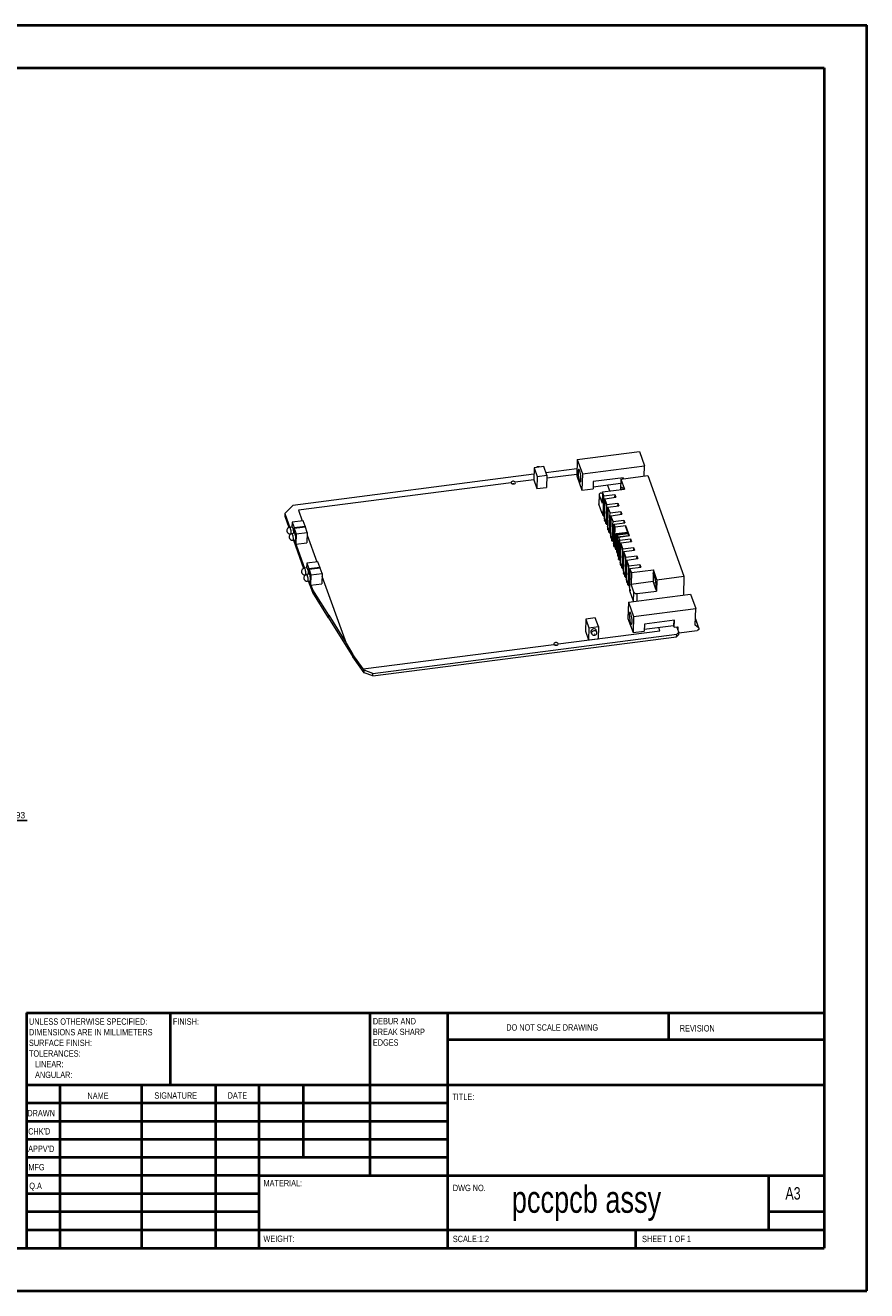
# Model space of a CAD drawing. Header units: millimetres. Extents: x -227 to 613, y -196 to 398.
# Tile 4 of 4: x 218 to 613, y -196 to 398. Entities that reach past the tile are written whole.
import ezdxf

# ---------------------------------------------------------------- set-up
doc = ezdxf.new("R2010")
doc.units = ezdxf.units.MM
doc.header["$PDSIZE"] = -1
doc.styles.add('SLDTEXTSTYLE0', font='TXT', dxfattribs={"width": 0.75})
doc.styles.add('SLDTEXTSTYLE1', font='TXT', dxfattribs={"width": 0.6875})
doc.dimstyles.new('ISO-25', dxfattribs={"dimtxt": 2.5, "dimasz": 2.5, "dimexe": 1.25, "dimexo": 0.625, "dimtad": 1, "dimtxsty": 'Standard', "dimcen": 2.5, "dimadec": 0, "dimazin": 0, "dimtfac": 1, "dimtmove": 0, "dimatfit": 3, "dimfxl": 1, "dimarcsym": 0})

# ---------------------------------------------------------------- blocks, each defined once
blk = doc.blocks.new('SW_NOTE_0')
at = {"color": 0, "linetype": 'Continuous', "lineweight": 0, "char_height": 1.5, "attachment_point": 1, "style": 'SLDTEXTSTYLE0'}
for s, insert in [('DEBUR AND ', (0, 1.93)), ('BREAK SHARP ', (0, -0.57)), ('EDGES', (0, -3.07))]:
    blk.add_mtext(s, dxfattribs=dict(at, insert=insert))
blk = doc.blocks.new('SW_NOTE_1')
at = {"color": 0, "linetype": 'Continuous', "lineweight": 0, "char_height": 1.5, "attachment_point": 1, "style": 'SLDTEXTSTYLE0'}
for s, insert in [('UNLESS OTHERWISE SPECIFIED:', (0, 1.93)), ('DIMENSIONS ARE IN MILLIMETERS', (0, -0.57)), ('TOLERANCES:', (0, -5.57)), ('SURFACE FINISH:', (0, -3.07)), ('   LINEAR:', (0, -8.07)), ('   ANGULAR:', (0, -10.57))]:
    blk.add_mtext(s, dxfattribs=dict(at, insert=insert))
blk = doc.blocks.new('*D75')
at = {"color": 0, "lineweight": -2, "transparency": 16777216}
for p, q in [((152.87, 28.93), (181.89, 28.93)), ((181.89, 28.93), (193.89, 25.11)), ((193.89, 25.11), (218.89, 25.11))]:
    blk.add_line(p, q, dxfattribs=at)
at = {"layer": 'Defpoints', "color": 0, "transparency": 16777216}
for p in [(151.87, 28.93), (205.89, 25.11), (0, 0)]:
    blk.add_point(p, dxfattribs=at)
at = {"color": 0, "transparency": 16777216, "insert": (212.89, 27.61), "char_height": 3, "attachment_point": 5}
blk.add_mtext('28.93', dxfattribs=at)

msp = doc.modelspace()

# ---------------------------------------------------------------- linework, layer by layer
at = {"color": 7, "linetype": 'Continuous', "lineweight": 40}
for p, q in [((-227.0831, 398.4009), (612.9169, 398.4009)), ((612.9169, -195.5991), (612.9169, 398.4009)), ((-177.0831, 378.4009), (592.9169, 378.4009)), ((592.9169, 378.4009), (592.9169, -175.5991)), ((218.5169, -65.0991), (592.9169, -65.0991)), ((218.5169, -65.0991), (218.5169, -175.5991)), ((286.1169, -99.0991), (286.1169, -65.0991)), ((379.7169, -65.0991), (379.7169, -141.5991)), ((416.1169, -65.0991), (416.1169, -175.5991)), ((520.1169, -77.8491), (520.1169, -65.0991)), ((592.9169, -77.8491), (416.1169, -77.8491)), ((592.9169, -99.0991), (218.5169, -99.0991)), ((234.1169, -99.0991), (234.1169, -175.5991)), ((272.4988, -99.0991), (272.4988, -175.5991)), ((307.3147, -99.0991), (307.3147, -175.5991)), ((327.7169, -175.5991), (327.7169, -99.0991)), ((348.5169, -133.0991), (348.5169, -99.0991)), ((416.1169, -107.5991), (218.5169, -107.5991)), ((416.1169, -116.0991), (218.5169, -116.0991)), ((416.1169, -124.5991), (218.5169, -124.5991)), ((416.1169, -133.0991), (218.5169, -133.0991)), ((327.7169, -141.5991), (218.5169, -141.5991)), ((327.7169, -141.5991), (592.9169, -141.5991)), ((566.9169, -167.0991), (566.9169, -141.5991)), ((327.7169, -150.0992), (218.5169, -150.0992)), ((327.7169, -158.5991), (218.5169, -158.5991)), ((592.9169, -158.5991), (566.9169, -158.5991)), ((218.5169, -167.0991), (592.9169, -167.0991)), ((504.5169, -175.5991), (504.5169, -167.0991)), ((-177.0831, -175.5991), (592.9169, -175.5991)), ((-227.0831, -195.5991), (612.9169, -195.5991))]:
    msp.add_line(p, q, dxfattribs=at)
at = {"color": 7, "linetype": 'Continuous', "lineweight": 15}
for p, q in [((477.08, 194.5288), (506.2439, 198.2945)), ((506.2439, 198.2945), (508.652, 191.5861)), ((456.8366, 190.6809), (456.6436, 185.0092)), ((461.3159, 191.2592), (456.8366, 190.6809)), ((456.8366, 190.6809), (458.3064, 186.5866)), ((462.7856, 187.1649), (461.3159, 191.2592)), ((476.9349, 190.2656), (462.3487, 188.3822)), ((477.08, 194.5288), (476.8205, 186.9027)), ((477.08, 194.5288), (479.4882, 187.8204)), ((479.4882, 187.8204), (508.652, 191.5861)), ((508.4882, 186.7746), (508.652, 191.5861)), ((456.7337, 187.6572), (343.5435, 173.0417)), ((456.6436, 185.0092), (447.9742, 183.8898)), ((456.6436, 185.0092), (458.1133, 180.9149)), ((458.3064, 186.5866), (458.1133, 180.9149)), ((458.3064, 186.5866), (462.7856, 187.1649)), ((462.7856, 187.1649), (462.5926, 181.4933)), ((476.8448, 187.6177), (462.739, 185.7963)), ((476.8205, 186.9027), (479.2286, 180.1944)), ((479.4882, 187.8204), (479.2286, 180.1944)), ((484.5809, 184.2048), (484.4674, 180.8708)), ((498.7002, 186.0279), (484.5809, 184.2048)), ((497.5487, 185.362), (497.3827, 180.4858)), ((497.5487, 185.362), (510.2122, 186.9972)), ((497.5487, 185.362), (499.2143, 180.7223)), ((498.3646, 185.9846), (498.3469, 185.4651)), ((498.6826, 185.5085), (498.7002, 186.0279)), ((508.5126, 186.7777), (508.4904, 186.8396)), ((510.2122, 186.9972), (527.155, 139.7993)), ((446.0326, 183.6391), (346.1472, 170.7416)), ((447.9742, 183.8898), (447.9742, 183.8897)), ((458.1133, 180.9149), (462.5926, 181.4933)), ((479.2286, 180.1944), (484.4674, 180.8708)), ((484.4978, 181.7645), (497.4833, 183.4412)), ((488.3141, 178.8396), (488.8595, 178.91)), ((488.8758, 179.3873), (488.6936, 174.0338)), ((488.8758, 179.3873), (499.2143, 180.7223)), ((489.565, 177.4674), (488.8758, 179.3873)), ((492.3, 179.8295), (491.2905, 182.6416)), ((498.4975, 180.9074), (498.5928, 180.642)), ((339.8053, 169.2635), (343.5435, 173.0417)), ((487.2927, 178.0526), (487.147, 173.7697)), ((487.3266, 177.8416), (487.1809, 173.5587)), ((488.7488, 169.1909), (487.1809, 173.5587)), ((487.3266, 177.8416), (488.6936, 174.0338)), ((489.2353, 168.6881), (489.4871, 176.0857)), ((489.4871, 176.0857), (489.5153, 176.0073)), ((489.5153, 176.0073), (489.565, 177.4674)), ((489.5153, 176.0073), (490.0205, 176.0726)), ((489.5375, 167.8949), (489.7767, 174.9227)), ((489.5445, 168.728), (489.7572, 174.9771)), ((489.565, 177.4674), (494.6353, 178.1221)), ((490.0029, 174.649), (489.7511, 167.2513)), ((489.7572, 174.9771), (489.9843, 175.0064)), ((489.7767, 174.9227), (489.7572, 174.9771)), ((489.7767, 174.9227), (489.9823, 174.9492)), ((489.9748, 174.7274), (490.0245, 176.1875)), ((489.9748, 174.7274), (490.0029, 174.649)), ((490.0245, 176.1875), (495.0948, 176.8421)), ((491.0008, 173.4676), (490.0245, 176.1875)), ((490.9511, 172.0075), (491.0008, 173.4676)), ((491.0008, 173.4676), (496.0711, 174.1223)), ((491.4603, 172.1876), (496.5306, 172.8423)), ((494.6353, 178.1221), (494.5895, 176.7769)), ((494.6353, 178.1221), (495.0948, 176.8421)), ((496.0711, 174.1223), (496.0254, 172.7771)), ((496.0711, 174.1223), (496.5306, 172.8423)), ((339.8053, 169.2635), (339.7636, 168.0373)), ((339.7636, 168.0373), (341.7057, 162.6272)), ((339.8053, 169.2635), (342.1496, 162.7331)), ((346.1472, 170.7416), (347.9309, 165.7728)), ((346.1472, 170.7415), (346.1472, 170.7416)), ((346.1472, 170.7415), (347.9309, 165.7728)), ((488.7753, 169.9696), (488.7488, 169.1909)), ((488.7488, 169.1909), (488.9067, 169.2113)), ((488.9189, 169.5696), (488.7753, 169.9696)), ((488.9189, 169.5696), (488.8924, 168.7909)), ((488.8924, 168.7909), (489.0072, 168.471)), ((489.0072, 168.471), (489.0337, 169.2497)), ((489.0072, 168.471), (489.4522, 168.5284)), ((489.2353, 168.6881), (489.0337, 169.2497)), ((489.2353, 168.6881), (489.5445, 168.728)), ((489.4399, 168.1669), (489.4586, 168.7169)), ((489.9527, 166.6898), (489.7511, 167.2513)), ((489.9262, 165.9111), (489.9527, 166.6898)), ((490.041, 165.5911), (490.0675, 166.3698)), ((490.3547, 165.5698), (490.0675, 166.3698)), ((490.6712, 164.6883), (490.923, 172.0859)), ((490.923, 172.0859), (490.9511, 172.0075)), ((490.9511, 172.0075), (491.4564, 172.0728)), ((490.9734, 163.8951), (491.2126, 170.9228)), ((490.9803, 164.7282), (491.193, 170.9772)), ((491.4387, 170.6492), (491.1869, 163.2515)), ((491.193, 170.9772), (491.4201, 171.0066)), ((491.2126, 170.9228), (491.193, 170.9772)), ((491.2126, 170.9228), (491.4181, 170.9494)), ((491.4106, 170.7276), (491.4603, 172.1876)), ((491.4106, 170.7276), (491.4387, 170.6492)), ((492.4367, 169.4678), (491.4603, 172.1876)), ((492.107, 160.6884), (492.3588, 168.0861)), ((492.3588, 168.0861), (492.387, 168.0077)), ((492.387, 168.0077), (492.4367, 169.4678)), ((492.387, 168.0077), (492.8922, 168.0729)), ((492.4092, 159.8953), (492.6484, 166.923)), ((492.4162, 160.7284), (492.6289, 166.9774)), ((492.4367, 169.4678), (497.507, 170.1224)), ((492.8746, 166.6493), (492.6228, 159.2517)), ((492.6289, 166.9774), (492.8559, 167.0067)), ((492.6484, 166.923), (492.6289, 166.9774)), ((492.6484, 166.923), (492.854, 166.9496)), ((492.8464, 166.7277), (492.8961, 168.1878)), ((492.8464, 166.7277), (492.8746, 166.6493)), ((492.8961, 168.1878), (497.9664, 168.8425)), ((493.8725, 165.4679), (492.8961, 168.1878)), ((497.507, 170.1224), (497.4612, 168.7773)), ((497.507, 170.1224), (497.9664, 168.8425)), ((343.3653, 162.8901), (342.0798, 162.7241)), ((343.1909, 165.1608), (343.1125, 162.8575)), ((348.381, 165.831), (343.1909, 165.1608)), ((343.1909, 165.1608), (344.1089, 162.6034)), ((344.1089, 162.6034), (344.0161, 159.8764)), ((344.1089, 162.6034), (349.299, 163.2736)), ((344.2536, 162.2003), (344.1752, 159.897)), ((349.4437, 162.8705), (344.2536, 162.2003)), ((344.2536, 162.2003), (345.1717, 159.6429)), ((349.299, 163.2736), (348.381, 165.831)), ((349.299, 163.2736), (349.2846, 162.8499)), ((350.3617, 160.3131), (349.4437, 162.8705)), ((489.9262, 165.9111), (490.041, 165.5911)), ((490.041, 165.5911), (490.3335, 165.6289)), ((490.3547, 165.5698), (490.3282, 164.7911)), ((490.3282, 164.7911), (490.4431, 164.4711)), ((490.4431, 164.4711), (490.4696, 165.2498)), ((490.4431, 164.4711), (490.888, 164.5286)), ((490.6712, 164.6883), (490.4696, 165.2498)), ((490.6712, 164.6883), (490.9803, 164.7282)), ((490.8757, 164.1671), (490.8944, 164.7171)), ((491.3885, 162.6899), (491.1869, 163.2515)), ((491.362, 161.9112), (491.3885, 162.6899)), ((491.362, 161.9112), (491.4769, 161.5913)), ((491.4769, 161.5913), (491.5034, 162.37)), ((491.4769, 161.5913), (491.7694, 161.629)), ((491.7905, 161.57), (491.5034, 162.37)), ((491.7905, 161.57), (491.764, 160.7913)), ((491.764, 160.7913), (491.8789, 160.4713)), ((491.8789, 160.4713), (491.9054, 161.25)), ((491.8789, 160.4713), (492.3239, 160.5288)), ((492.107, 160.6884), (491.9054, 161.25)), ((492.107, 160.6884), (492.4162, 160.7284)), ((492.3116, 160.1672), (492.3303, 160.7173)), ((493.5428, 156.6886), (493.7946, 164.0863)), ((493.7946, 164.0863), (493.8228, 164.0079)), ((493.8228, 164.0079), (493.8725, 165.4679)), ((493.8228, 164.0079), (494.328, 164.0731)), ((493.845, 155.8954), (494.0842, 162.9232)), ((493.852, 156.7285), (494.0647, 162.9776)), ((493.8725, 165.4679), (498.9428, 166.1226)), ((494.3104, 162.6495), (494.0586, 155.2519)), ((494.0647, 162.9776), (494.2918, 163.0069)), ((494.0842, 162.9232), (494.0647, 162.9776)), ((494.0842, 162.9232), (494.2898, 162.9497)), ((494.2823, 162.7279), (494.332, 164.188)), ((494.2823, 162.7279), (494.3104, 162.6495)), ((494.332, 164.188), (499.4023, 164.8427)), ((494.8201, 162.828), (494.332, 164.188)), ((494.5186, 153.9703), (494.8201, 162.828)), ((499.8905, 163.4827), (494.8201, 162.828)), ((495.2622, 159.8443), (500.6412, 160.5388)), ((498.9428, 166.1226), (498.897, 164.7774)), ((498.9428, 166.1226), (499.4023, 164.8427)), ((499.864, 162.704), (499.8905, 163.4827)), ((499.864, 162.704), (501.321, 158.6452)), ((501.6135, 158.683), (499.8905, 163.4827)), ((342.4767, 159.6496), (342.8563, 159.6987)), ((342.7614, 159.6864), (342.7684, 159.6667)), ((344.4281, 159.9296), (343.1425, 159.7636)), ((343.5395, 156.6891), (344.825, 156.8551)), ((343.8241, 156.7259), (348.609, 143.3966)), ((344.2847, 156.7854), (349.0529, 143.5025)), ((344.9473, 155.2254), (344.3828, 156.798)), ((344.9384, 154.9643), (344.9473, 155.2254)), ((344.9384, 154.9643), (345.006, 154.7761)), ((345.1717, 159.6429), (345.006, 154.7761)), ((345.006, 154.7761), (350.1961, 155.4462)), ((345.1717, 159.6429), (350.3617, 160.3131)), ((350.3617, 160.3131), (350.1961, 155.4462)), ((350.321, 159.1148), (354.8342, 146.5422)), ((350.321, 159.1147), (354.8342, 146.5422)), ((492.8243, 158.6901), (492.6228, 159.2517)), ((492.7978, 157.9114), (492.8243, 158.6901)), ((492.7978, 157.9114), (492.9127, 157.5914)), ((492.9127, 157.5914), (492.9392, 158.3701)), ((492.9127, 157.5914), (493.2052, 157.6292)), ((493.2264, 157.5702), (492.9392, 158.3701)), ((493.2264, 157.5702), (493.1999, 156.7915)), ((493.1999, 156.7915), (493.3147, 156.4715)), ((493.3147, 156.4715), (493.3413, 157.2502)), ((493.3147, 156.4715), (493.7597, 156.5289)), ((493.5428, 156.6886), (493.3413, 157.2502)), ((493.5428, 156.6886), (493.852, 156.7285)), ((493.7474, 156.1674), (493.7661, 156.7174)), ((494.2602, 154.6903), (494.0586, 155.2519)), ((494.2337, 153.9116), (494.2602, 154.6903)), ((495.0167, 152.6316), (495.2622, 159.8443)), ((495.1603, 152.2316), (495.4058, 159.4443)), ((495.4058, 159.4443), (495.2622, 159.8443)), ((495.4058, 159.4443), (500.7848, 160.1389)), ((495.591, 151.0317), (495.8365, 158.2444)), ((495.7346, 150.6317), (495.9801, 157.8444)), ((495.8365, 158.2444), (501.2155, 158.9389)), ((495.9801, 157.8444), (495.8365, 158.2444)), ((495.9801, 157.8444), (496.5393, 157.9166)), ((496.0075, 159.0375), (495.9812, 158.263)), ((500.951, 159.6758), (496.0075, 159.0375)), ((496.1653, 149.4317), (496.4108, 156.6444)), ((496.5431, 158.0283), (496.2416, 149.1705)), ((496.4108, 156.6444), (496.4964, 156.6555)), ((496.4887, 156.4277), (496.4108, 156.6444)), ((501.6135, 158.683), (496.5431, 158.0283)), ((497.0313, 156.6683), (496.5431, 158.0283)), ((496.7017, 147.889), (496.9535, 155.2867)), ((496.9535, 155.2867), (496.9816, 155.2083)), ((496.9816, 155.2083), (497.0313, 156.6683)), ((496.9816, 155.2083), (497.4869, 155.2735)), ((497.0313, 156.6683), (502.1016, 157.323)), ((497.4411, 153.9283), (497.4908, 155.3884)), ((497.4908, 155.3884), (502.5611, 156.0431)), ((498.4672, 152.6685), (497.4908, 155.3884)), ((502.1016, 157.323), (502.0559, 155.9778)), ((502.1016, 157.323), (502.5611, 156.0431)), ((494.2337, 153.9116), (494.3485, 153.5916)), ((494.3485, 153.5916), (494.3751, 154.3703)), ((494.3485, 153.5916), (495.0524, 153.6825)), ((494.5186, 153.9703), (494.3751, 154.3703)), ((494.5186, 153.9703), (495.0646, 154.0408)), ((496.3852, 148.7706), (496.2416, 149.1705)), ((496.3852, 148.7706), (496.3587, 147.9919)), ((497.0039, 147.0958), (497.2431, 154.1236)), ((497.0108, 147.9289), (497.2236, 154.178)), ((497.4692, 153.8499), (497.2174, 146.4523)), ((497.2236, 154.178), (497.4506, 154.2073)), ((497.2431, 154.1236), (497.2236, 154.178)), ((497.2431, 154.1236), (497.4486, 154.1501)), ((497.4411, 153.9283), (497.4692, 153.8499)), ((498.1375, 143.8892), (498.3893, 151.2868)), ((498.3893, 151.2868), (498.4175, 151.2084)), ((498.4175, 151.2084), (498.4672, 152.6685)), ((498.4175, 151.2084), (498.9227, 151.2737)), ((498.4397, 143.096), (498.6789, 150.1238)), ((498.4467, 143.9291), (498.6594, 150.1782)), ((498.4672, 152.6685), (503.5375, 153.3232)), ((498.9051, 149.8501), (498.6533, 142.4524)), ((498.6594, 150.1782), (498.8864, 150.2075)), ((498.6789, 150.1238), (498.6594, 150.1782)), ((498.6789, 150.1238), (498.8845, 150.1503)), ((498.8769, 149.9285), (498.9266, 151.3886)), ((498.8769, 149.9285), (498.9051, 149.8501)), ((498.9266, 151.3886), (503.9969, 152.0433)), ((499.903, 148.6687), (498.9266, 151.3886)), ((499.8533, 147.2086), (499.903, 148.6687)), ((499.903, 148.6687), (504.9733, 149.3234)), ((503.5375, 153.3232), (503.4917, 151.978)), ((503.5375, 153.3232), (503.9969, 152.0433)), ((504.9733, 149.3234), (504.9275, 147.9782)), ((504.9733, 149.3234), (505.4328, 148.0434)), ((350.2686, 143.6595), (348.9831, 143.4935)), ((350.0942, 145.9302), (350.0158, 143.6268)), ((355.2843, 146.6003), (350.0942, 145.9302)), ((350.0942, 145.9302), (351.0122, 143.3728)), ((351.0122, 143.3728), (350.9194, 140.6458)), ((351.0122, 143.3728), (356.2023, 144.0429)), ((351.1569, 142.9697), (351.0785, 140.6663)), ((356.347, 143.6398), (351.1569, 142.9697)), ((351.1569, 142.9697), (352.075, 140.4123)), ((356.2023, 144.0429), (355.2843, 146.6003)), ((356.2023, 144.0429), (356.1879, 143.6193)), ((357.2651, 141.0825), (356.347, 143.6398)), ((496.3587, 147.9919), (496.4736, 147.6719)), ((496.4736, 147.6719), (496.5001, 148.4506)), ((496.4736, 147.6719), (496.9185, 147.7293)), ((496.7017, 147.889), (496.5001, 148.4506)), ((496.7017, 147.889), (497.0108, 147.9289)), ((496.9062, 147.3678), (496.9249, 147.9178)), ((497.419, 145.8907), (497.2174, 146.4523)), ((497.3925, 145.112), (497.419, 145.8907)), ((497.3925, 145.112), (497.5074, 144.792)), ((497.5074, 144.792), (497.5339, 145.5707)), ((497.5074, 144.792), (497.7999, 144.8298)), ((497.8211, 144.7707), (497.5339, 145.5707)), ((497.8211, 144.7707), (497.7945, 143.992)), ((497.7945, 143.992), (497.9094, 143.6721)), ((497.9094, 143.6721), (497.9359, 144.4508)), ((497.9094, 143.6721), (498.3544, 143.7295)), ((498.1375, 143.8892), (497.9359, 144.4508)), ((498.1375, 143.8892), (498.4467, 143.9291)), ((498.3421, 143.368), (498.3608, 143.918)), ((499.5733, 139.8894), (499.8252, 147.287)), ((499.8252, 147.287), (499.8533, 147.2086)), ((499.8533, 147.2086), (500.3585, 147.2739)), ((499.8755, 139.0962), (500.1147, 146.1239)), ((499.8825, 139.9293), (500.0952, 146.1783)), ((500.3409, 145.8503), (500.0891, 138.4526)), ((500.0952, 146.1783), (500.3223, 146.2077)), ((500.1147, 146.1239), (500.0952, 146.1783)), ((500.1147, 146.1239), (500.3203, 146.1505)), ((500.3128, 145.9287), (500.3625, 147.3887)), ((500.3128, 145.9287), (500.3409, 145.8503)), ((500.3625, 147.3887), (505.4328, 148.0434)), ((501.3388, 144.6689), (500.3625, 147.3887)), ((501.0092, 135.8895), (501.261, 143.2872)), ((501.261, 143.2872), (501.2891, 143.2088)), ((501.2891, 143.2088), (501.3388, 144.6689)), ((501.2891, 143.2088), (501.7944, 143.274)), ((501.3388, 144.6689), (506.4091, 145.3235)), ((501.7486, 141.9288), (501.7983, 143.3889)), ((501.7983, 143.3889), (506.8686, 144.0436)), ((502.4875, 141.469), (501.7983, 143.3889)), ((502.4875, 141.469), (512.826, 142.8039)), ((506.4091, 145.3235), (506.3634, 143.9784)), ((506.4091, 145.3235), (506.8686, 144.0436)), ((512.826, 142.8039), (512.7697, 141.1492)), ((514.4916, 138.1641), (512.826, 142.8039)), ((349.3801, 140.419), (349.7596, 140.468)), ((349.6872, 140.4422), (349.681, 140.4579)), ((351.3314, 140.699), (350.0458, 140.533)), ((350.4428, 137.4585), (351.7283, 137.6245)), ((352.9724, 132.1913), (350.8541, 137.5116)), ((351.8506, 135.9948), (351.2861, 137.5674)), ((352.075, 140.4123), (351.9093, 135.5454)), ((352.075, 140.4123), (357.2651, 141.0825)), ((357.2651, 141.0825), (357.0994, 136.2156)), ((357.2243, 139.8841), (368.5417, 108.3569)), ((357.2243, 139.8841), (368.5417, 108.357)), ((498.8549, 141.8909), (498.6533, 142.4524)), ((498.8283, 141.1122), (498.8549, 141.8909)), ((498.8283, 141.1122), (498.9432, 140.7922)), ((498.9432, 140.7922), (498.9697, 141.5709)), ((498.9432, 140.7922), (499.2357, 140.83)), ((499.2569, 140.7709), (498.9697, 141.5709)), ((499.2569, 140.7709), (499.2304, 139.9922)), ((499.2304, 139.9922), (499.3452, 139.6722)), ((499.3452, 139.6722), (499.3718, 140.4509)), ((499.3452, 139.6722), (499.7902, 139.7297)), ((499.5733, 139.8894), (499.3718, 140.4509)), ((499.5733, 139.8894), (499.8825, 139.9293)), ((499.7779, 139.3682), (499.7966, 139.9182)), ((500.2907, 137.891), (500.0891, 138.4526)), ((500.2642, 137.1123), (500.2907, 137.891)), ((500.2642, 137.1123), (500.379, 136.7924)), ((500.379, 136.7924), (500.4056, 137.5711)), ((500.379, 136.7924), (500.6715, 136.8301)), ((500.6927, 136.7711), (500.4056, 137.5711)), ((500.6927, 136.7711), (500.6662, 135.9924)), ((501.3114, 135.0964), (501.5506, 142.1241)), ((501.3183, 135.9295), (501.5311, 142.1785)), ((501.7767, 141.8505), (501.5249, 134.4528)), ((501.5311, 142.1785), (501.7581, 142.2078)), ((501.5506, 142.1241), (501.5311, 142.1785)), ((501.5506, 142.1241), (501.7561, 142.1507)), ((501.7486, 141.9288), (501.7767, 141.8505)), ((502.4875, 141.469), (502.3053, 136.1154)), ((502.3053, 136.1154), (512.6438, 137.4504)), ((512.7697, 141.1492), (512.6438, 137.4504)), ((513.9853, 133.7133), (512.6438, 137.4504)), ((513.4302, 139.3093), (512.7697, 141.1492)), ((512.9348, 136.6396), (513.9795, 136.7745)), ((514.4916, 138.1641), (514.3093, 132.8106)), ((514.4916, 138.1641), (527.155, 139.7993)), ((527.155, 139.7993), (526.8541, 130.9586)), ((351.8417, 135.7336), (351.8506, 135.9948)), ((351.8417, 135.7336), (351.9093, 135.5454)), ((351.9093, 135.5454), (357.0994, 136.2156)), ((353.0141, 133.4175), (352.1543, 135.577)), ((352.9724, 132.1913), (353.0141, 133.4175)), ((360.35, 120.2619), (352.9724, 132.1913)), ((360.3917, 121.4882), (353.0141, 133.4175)), ((500.6662, 135.9924), (500.7811, 135.6724)), ((500.7811, 135.6724), (500.8076, 136.4511)), ((500.7811, 135.6724), (501.226, 135.7299)), ((501.0092, 135.8895), (500.8076, 136.4511)), ((501.0092, 135.8895), (501.3183, 135.9295)), ((501.0941, 127.6324), (530.258, 131.3981)), ((501.2137, 135.3683), (501.2325, 135.9184)), ((501.7265, 133.8912), (501.5249, 134.4528)), ((501.7, 133.1125), (501.7265, 133.8912)), ((501.7, 133.1125), (501.8149, 132.7925)), ((501.8149, 132.7925), (501.8414, 133.5712)), ((501.8149, 132.7925), (501.9728, 132.8129)), ((501.985, 133.1713), (501.8414, 133.5712)), ((501.9585, 132.3926), (501.985, 133.1713)), ((503.5264, 128.0248), (501.9585, 132.3926)), ((503.6722, 132.3076), (502.3053, 136.1154)), ((503.5264, 128.0248), (503.6722, 132.3076)), ((505.257, 131.6417), (514.3093, 132.8106)), ((513.9853, 133.7133), (514.3093, 132.8106)), ((530.258, 131.3981), (532.6661, 124.6898)), ((501.0941, 127.6324), (500.8346, 120.0063)), ((501.0941, 127.6324), (503.5023, 120.924)), ((503.5585, 127.9506), (503.5264, 128.0248)), ((360.35, 120.2619), (360.3917, 121.4882)), ((360.35, 120.2619), (371.758, 101.8814)), ((360.3917, 121.4882), (368.5417, 108.3569)), ((481.0574, 119.6607), (480.8644, 113.9891)), ((485.5367, 120.2391), (481.0574, 119.6607)), ((481.0574, 119.6607), (482.5272, 115.5664)), ((487.0064, 116.1448), (485.5367, 120.2391)), ((500.8346, 120.0063), (503.2427, 113.298)), ((503.5023, 120.924), (503.2427, 113.298)), ((503.5023, 120.924), (532.6661, 124.6898)), ((522.7143, 119.1316), (508.5949, 117.3084)), ((522.3787, 119.0882), (522.2956, 116.6479)), ((522.6009, 115.7976), (522.7143, 119.1316)), ((532.3993, 116.8508), (532.6661, 124.6898)), ((534.1541, 115.348), (532.5045, 119.9432)), ((468.0614, 108.0518), (515.8512, 114.2226)), ((468.0614, 108.0517), (515.8512, 114.2225)), ((480.8644, 113.9891), (482.3341, 109.8948)), ((482.5272, 115.5664), (482.3341, 109.8948)), ((482.5272, 115.5664), (487.0064, 116.1448)), ((483.4696, 113.9178), (483.511, 113.6484)), ((483.511, 113.6484), (483.7823, 112.8925)), ((486.173, 113.7507), (485.9016, 114.5065)), ((487.0064, 116.1448), (486.8134, 110.4731)), ((503.2427, 113.298), (508.4815, 113.9744)), ((508.5949, 117.3084), (508.4815, 113.9744)), ((508.5119, 114.8681), (522.2956, 116.6479)), ((515.8512, 114.2226), (515.3046, 115.7452)), ((515.8512, 114.2225), (515.8512, 114.2226)), ((522.6009, 115.7976), (522.2956, 116.6479)), ((522.6009, 115.7976), (524.3049, 116.0176)), ((524.6767, 113.5628), (523.7272, 112.6031)), ((524.6767, 113.5628), (523.818, 115.9547)), ((524.3049, 116.0176), (524.2608, 114.7213)), ((524.6767, 113.5628), (524.6349, 112.3366)), ((524.6657, 113.2408), (533.2837, 114.3536)), ((533.984, 115.5814), (532.3993, 116.8508)), ((368.5417, 108.357), (371.7997, 103.1077)), ((368.5417, 108.3569), (368.5417, 108.357)), ((376.6489, 96.2483), (466.1285, 107.8022)), ((376.6489, 96.2483), (466.1285, 107.8022)), ((381.1288, 92.9695), (523.6854, 111.3769)), ((381.1706, 94.1958), (523.7272, 112.6031)), ((466.1285, 107.8022), (466.1285, 107.8022)), ((468.0614, 108.0517), (468.0614, 108.0518)), ((482.3341, 109.8948), (486.8134, 110.4731)), ((523.6854, 111.3769), (523.7272, 112.6031)), ((524.6349, 112.3366), (523.6854, 111.3769)), ((371.7997, 103.1077), (371.758, 101.8814)), ((377.0377, 94.4131), (371.758, 101.8814)), ((376.6489, 96.2483), (371.7997, 103.1077)), ((377.0794, 95.6393), (376.6489, 96.2483)), ((376.6489, 96.2483), (376.6489, 96.2483)), ((377.0377, 94.4131), (377.0794, 95.6393)), ((381.1706, 94.1958), (377.0794, 95.6393)), ((381.1288, 92.9695), (377.0377, 94.4131)), ((381.1288, 92.9695), (381.1706, 94.1958))]:
    msp.add_line(p, q, dxfattribs=at)
at = {"color": 8, "linetype": 'Continuous', "lineweight": 15}
for p, q in [((505.1383, 128.1546), (505.257, 131.6417)), ((514.08, 134.2764), (513.7963, 134.2397)), ((532.4971, 119.7237), (533.984, 115.5814))]:
    msp.add_line(p, q, dxfattribs=at)
at = {"color": 7, "linetype": 'Continuous', "lineweight": 15, "flags": 128}
for points in [[(447.9742, 183.8897), (447.7988, 184.1032), (447.5163, 184.2632), (447.1655, 184.3478), (446.7949, 184.3453), (446.4554, 184.2561), (446.1938, 184.0924), (446.0461, 183.8768), (446.0326, 183.639)], [(478.8135, 185.1267), (478.8117, 185.7474), (478.7681, 186.4458), (478.6854, 187.1781), (478.5688, 187.8983), (478.4258, 188.561), (478.2651, 189.1248), (478.097, 189.554), (477.9321, 189.8219), (477.7806, 189.9115), (477.652, 189.8172), (477.5546, 189.5449), (477.4943, 189.1118), (477.475, 188.5451), (477.4979, 187.8803), (477.5616, 187.1592), (477.662, 186.4272), (477.7928, 185.7303), (477.9459, 185.1122), (478.1115, 184.6117), (478.2794, 184.2604), (478.4389, 184.0802), (478.58, 184.0826), (478.6939, 184.2673), (478.7734, 184.6228), (478.8135, 185.1267)], [(446.0326, 183.6391), (446.1754, 183.39), (446.4597, 183.1955), (446.8381, 183.088), (447.2471, 183.0856), (447.6183, 183.1887), (447.8894, 183.3801), (448.015, 183.6276), (447.9742, 183.8898)], [(488.3141, 178.8396), (488.0689, 178.7912), (487.8447, 178.7127), (487.6499, 178.6071), (487.4922, 178.4785), (487.3775, 178.3318), (487.3103, 178.1726), (487.2931, 178.0071), (487.3266, 177.8416)], [(497.6546, 180.5209), (497.6574, 180.5791), (497.7131, 181.1233), (497.8132, 181.4899), (497.9513, 181.6554), (498.1188, 181.6093), (498.3048, 181.3546), (498.4975, 180.9074)], [(487.1809, 173.5587), (487.1473, 173.7242), (487.147, 173.7697)], [(344.825, 156.8551), (344.869, 156.8808), (344.9421, 157.0686), (344.977, 157.416), (344.9697, 157.8812), (344.921, 158.4081), (344.8368, 158.933), (344.7272, 159.3928), (344.6055, 159.7318), (344.4863, 159.9094), (344.4281, 159.9296)], [(351.7283, 137.6245), (351.7723, 137.6502), (351.8454, 137.838), (351.8803, 138.1854), (351.873, 138.6506), (351.8243, 139.1774), (351.7401, 139.7024), (351.6305, 140.1621), (351.5088, 140.5012), (351.3896, 140.6787), (351.3314, 140.699)], [(502.8276, 118.2303), (502.8258, 118.851), (502.7821, 119.5494), (502.6995, 120.2817), (502.5829, 121.0019), (502.4399, 121.6646), (502.2792, 122.2284), (502.1111, 122.6577), (501.9462, 122.9255), (501.7946, 123.0151), (501.6661, 122.9208), (501.5687, 122.6486), (501.5084, 122.2154), (501.4891, 121.6487), (501.512, 120.9839), (501.5757, 120.2629), (501.676, 119.5309), (501.8069, 118.8339), (501.9599, 118.2158), (502.1256, 117.7153), (502.2935, 117.364), (502.453, 117.1838), (502.5941, 117.1862), (502.708, 117.371), (502.7875, 117.7264), (502.8276, 118.2303)], [(485.9016, 114.5065), (485.8615, 114.5975), (485.6042, 114.8786), (485.2102, 115.0378), (484.7394, 115.0508), (484.2637, 114.9156), (483.8553, 114.6528), (483.5764, 114.3024), (483.4696, 113.9178)], [(468.0614, 108.0518), (467.9303, 108.3107), (467.6469, 108.5155), (467.2612, 108.63), (466.8412, 108.6339), (466.4611, 108.5267), (466.1881, 108.3271), (466.0703, 108.0706), (466.1285, 107.8022)], [(466.1285, 107.8022), (466.311, 107.5992), (466.5916, 107.4488), (466.9338, 107.3704), (467.2934, 107.3741), (467.6237, 107.4594), (467.8818, 107.6154), (468.0343, 107.8218), (468.0614, 108.0517)], [(485.3171, 112.5745), (485.3126, 112.5944), (485.2985, 112.6099), (485.2767, 112.6186), (485.2508, 112.6194), (485.2246, 112.6119), (485.2021, 112.5974), (485.1867, 112.5781), (485.1808, 112.5569), (485.1853, 112.537), (485.1995, 112.5215), (485.2212, 112.5128), (485.2471, 112.5121), (485.2734, 112.5195), (485.2959, 112.534), (485.3112, 112.5533), (485.3171, 112.5745)]]:
    msp.add_lwpolyline(points, dxfattribs=at)
at = {"color": 8, "linetype": 'Continuous', "lineweight": 15, "flags": 128}
for points in [[(342.0798, 162.7241), (342.138, 162.7039), (342.2572, 162.5263), (342.3789, 162.1873), (342.4885, 161.7275), (342.5727, 161.2026), (342.6214, 160.6757), (342.6287, 160.2105), (342.5938, 159.8631), (342.5207, 159.6753), (342.4767, 159.6496)], [(343.1425, 159.7636), (343.2008, 159.7434), (343.32, 159.5658), (343.4417, 159.2268), (343.5513, 158.767), (343.6355, 158.2421), (343.6842, 157.7152), (343.6915, 157.25), (343.6565, 156.9026), (343.5835, 156.7148), (343.5395, 156.6891)], [(348.9831, 143.4935), (349.0413, 143.4732), (349.1605, 143.2957), (349.2822, 142.9566), (349.3918, 142.4969), (349.476, 141.9719), (349.5247, 141.4451), (349.532, 140.9799), (349.4971, 140.6325), (349.4241, 140.4447), (349.3801, 140.419)], [(350.0458, 140.533), (350.1041, 140.5127), (350.2233, 140.3352), (350.345, 139.9961), (350.4546, 139.5364), (350.5388, 139.0114), (350.5875, 138.4846), (350.5948, 138.0194), (350.5598, 137.672), (350.4868, 137.4842), (350.4428, 137.4585)], [(483.781, 112.8963), (483.741, 113.1619), (483.8478, 113.5465), (484.1266, 113.8969), (484.535, 114.1598), (485.0108, 114.295), (485.4815, 114.282), (485.8755, 114.1228), (486.1328, 113.8416), (486.1727, 113.7513)]]:
    msp.add_lwpolyline(points, dxfattribs=at)
at = {"color": 7, "linetype": 'Continuous', "lineweight": 15}
for centre, radius, start, end in [((446.9491, 181.603), 1.5287, 76.9772726, 99.123695), ((342.2783, 161.1869), 1.55, 97.3575105, 277.3575105), ((340.4112, 160.9014), 3.5611, 342.8330706, 33.9492876), ((343.341, 158.2264), 1.55, 97.3575105, 277.3575105), ((349.1816, 141.9562), 1.55, 97.3575105, 277.3575105), ((347.3146, 141.6707), 3.5611, 342.8330706, 33.9492876), ((350.2443, 138.9957), 1.55, 97.3575105, 277.3575105), ((501.6267, 135.3129), 12.4617, 352.6253507, 18.7049727), ((504.929, 133.0799), 1.4751, 211.5714457, 282.8462623), ((466.9954, 105.8916), 1.5286, 76.9696469, 99.1313208)]:
    msp.add_arc(centre, radius, start, end, dxfattribs=at)
for points, knots in [([(459.3994, 191.0118), (459.3252, 191.0565), (459.1403, 191.1678), (458.7845, 191.2204), (458.3747, 191.1652), (458.0417, 191.0208), (457.9002, 190.8601), (457.8585, 190.8128)], [0, 0, 0, 0, 0.15331022, 0.38206328, 0.62062316, 0.88846786, 1, 1, 1, 1]), ([(483.8011, 112.9031), (483.8329, 112.809), (483.9104, 112.5799), (484.185, 112.3103), (484.5407, 112.1176), (484.9354, 112.0472), (485.3512, 112.1015), (485.742, 112.2956), (486.0439, 112.611), (486.2108, 112.9588), (486.2351, 113.1928), (486.2451, 113.2896)], [0, 0, 0, 0, 0.0847791, 0.20655652, 0.31964926, 0.43042861, 0.54595715, 0.67566759, 0.79810192, 0.91646877, 1, 1, 1, 1]), ([(486.2451, 113.2896), (486.2474, 113.4385), (486.2499, 113.6009), (486.1732, 113.7371), (486.1668, 113.7484)], [0, 0, 0, 0, 0.91707414, 1, 1, 1, 1]), ([(533.984, 115.5814), (534.0131, 115.5552), (534.0722, 115.502), (534.1336, 115.4056), (534.1734, 115.2992), (534.1843, 115.2143), (534.1836, 115.1278), (534.1715, 115.0398), (534.1309, 114.9225), (534.0664, 114.8076), (533.9812, 114.7004), (533.8758, 114.602), (533.7554, 114.5169), (533.6212, 114.446), (533.495, 114.3988), (533.3812, 114.3687), (533.3164, 114.3587), (533.2837, 114.3536)], [0, 0, 0, 0, 0.07276736, 0.14764529, 0.22041216, 0.29529191, 0.31296956, 0.38565138, 0.46044171, 0.53312471, 0.60791548, 0.68063725, 0.75546851, 0.82815847, 0.90295287, 0.95117867, 1, 1, 1, 1])]:
    msp.add_open_spline(points, degree=3, knots=knots, dxfattribs=at)

# ---------------------------------------------------------------- block references
at = {"color": 7, "linetype": 'Continuous', "lineweight": 0, "xscale": 2, "yscale": 2, "zscale": 2}
for name, p in [('SW_NOTE_1', (219.7042, -71.6243)), ('SW_NOTE_0', (381.1353, -71.4601))]:
    msp.add_blockref(name, p, dxfattribs=at)

# ---------------------------------------------------------------- texts
at = {"color": 7, "linetype": 'Continuous', "lineweight": 0, "attachment_point": 1}
for s, insert, char_height, style in [('FINISH:', (287.2595, -67.7605), 3, 'SLDTEXTSTYLE0'), ('DO NOT SCALE DRAWING', (443.7462, -70.5331), 3, 'SLDTEXTSTYLE0'), ('REVISION', (525.1721, -70.9292), 3, 'SLDTEXTSTYLE0'), ('NAME', (247.1614, -102.5961), 3, 'SLDTEXTSTYLE0'), ('SIGNATURE', (278.5841, -102.4755), 3, 'SLDTEXTSTYLE0'), ('DATE', (312.9463, -102.4467), 3, 'SLDTEXTSTYLE0'), ('TITLE:', (418.4293, -103.0424), 3, 'SLDTEXTSTYLE0'), ('DRAWN', (218.9412, -110.7396), 3, 'SLDTEXTSTYLE0'), ("CHK'D", (219.3378, -119.2902), 3, 'SLDTEXTSTYLE0'), ("APPV'D", (219.3203, -127.4705), 3, 'SLDTEXTSTYLE0'), ('MFG', (219.4273, -136.1316), 3, 'SLDTEXTSTYLE0'), ('Q.A', (219.855, -144.8998), 3, 'SLDTEXTSTYLE0'), ('MATERIAL:', (329.8086, -143.6269), 3, 'SLDTEXTSTYLE0'), ('DWG NO.', (418.6648, -145.8618), 3, 'SLDTEXTSTYLE0'), ('pccpcb assy', (446.3524, -146.3356), 12.7, 'SLDTEXTSTYLE0'), ('A3', (574.7589, -146.9982), 5.82083, 'SLDTEXTSTYLE0'), ('WEIGHT: ', (329.7525, -169.7004), 2.9972, 'SLDTEXTSTYLE0'), ('SCALE:1:2', (418.6648, -169.7989), 3, 'SLDTEXTSTYLE0'), ('SHEET 1 OF 1', (507.4735, -169.7989), 3, 'SLDTEXTSTYLE1')]:
    msp.add_mtext(s, dxfattribs=dict(at, insert=insert, char_height=char_height, style=style))

# ---------------------------------------------------------------- dimensions: what is measured, and where the dimension line sits
dim = msp.add_ordinate_dim(feature_location=(151.872, 28.9339), offset=(54.0131, -3.8235), dtype=0, origin=(0, 0), dimstyle='ISO-25', override={"dimtxt": 3, "dimasz": 6, "dimexe": 1, "dimexo": 1, "dimgap": 1, "dimtih": 1, "dimtoh": 1, "dimzin": 0, "dimdsep": 46, "dimadec": 2, "dimtzin": 0})
dim.commit()
dim.dimension.update_dxf_attribs({"geometry": '*D75', "text_midpoint": (212.8851, 27.6104)})

doc.saveas('drawing.dxf')
